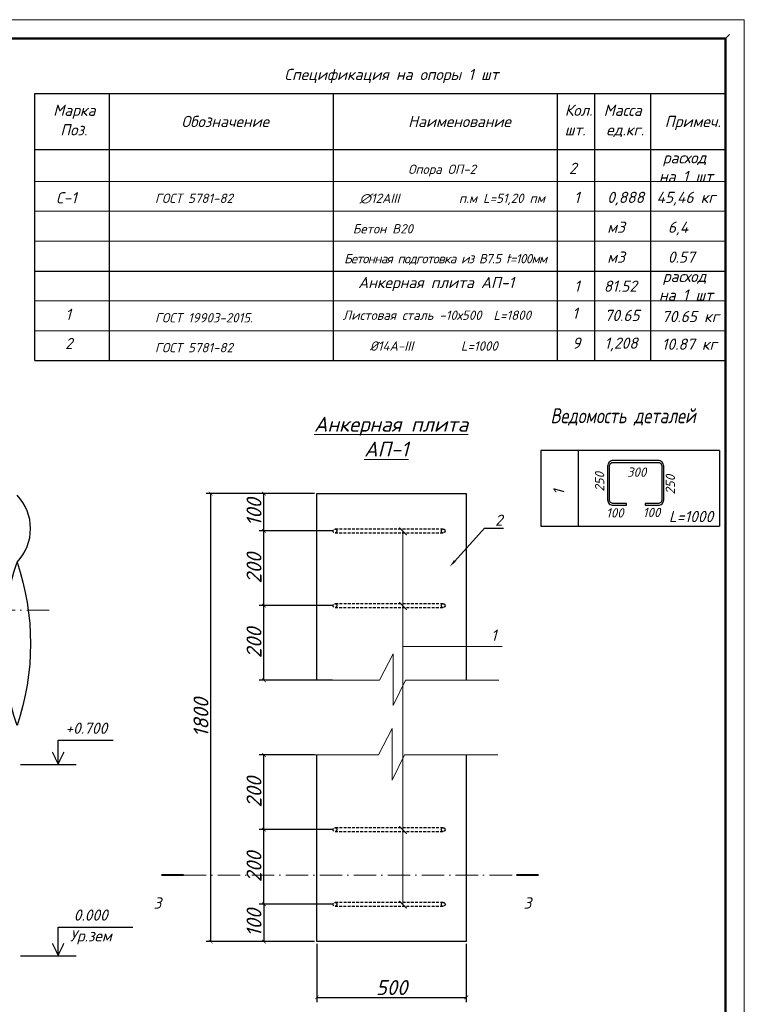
# Model space of a CAD drawing. Header units: millimetres. Extents: x 12962 to 32397, y -4138 to -1429.
# Tile 7 of 41: x 13747 to 13941, y -3897 to -3633. Entities that reach past the tile are written whole.
import ezdxf
from ezdxf import colors
from ezdxf.entities.mleader import LeaderData, LeaderLine
from ezdxf.enums import TextEntityAlignment as Align
from ezdxf.math import Vec2, Vec3

# ---------------------------------------------------------------- set-up
doc = ezdxf.new("R2010")
doc.units = ezdxf.units.MM
doc.linetypes.add('ACAD_ISO10W100', pattern=[18, 12, -3, 0, -3])
doc.linetypes.add('DASHED2', pattern=[0.375, 0.25, -0.125])
for name, color, linetype in [('1', 7, 'Continuous'), ('BUILDING', 2, 'Continuous'), ('DIM', 3, 'Continuous'), ('KOLOD', 250, 'Continuous'), ('RUSSIAN', 3, 'Continuous'), ('SCHTAMP', 3, 'Continuous'), ('Text', 154, 'Continuous'), ('ЛИНИИ(та)', 3, 'Continuous'), ('РУССКИЙ', 2, 'Continuous')]:
    doc.layers.add(name, color=color, linetype=linetype)
for name, color, linetype, lineweight in [('1_В1', 160, 'Continuous', 100), ('_1 asosiy', 7, 'Continuous', 40), ('_Выноски', 40, 'Continuous', 15), ('_Штамп', 5, 'Continuous', 40)]:
    doc.layers.add(name, color=color, linetype=linetype, lineweight=lineweight)
doc.layers.add('CS_UNPLOTTED', color=171, linetype='Continuous', plot=False)
doc.styles.add('ISOCPEUR', font='isocpeui.ttf')
doc.styles.add('НВК_Ш_(3)_И', font='isocpeui.ttf', dxfattribs={"height": 3})
doc.styles.add('НВК_Ш_(4)_И', font='isocpeui.ttf', dxfattribs={"height": 4})
doc.styles.add('Шрифт Р2', font='isocpeui.ttf', dxfattribs={"height": 2})
doc.dimstyles.new('ISOCPEUR ш2', dxfattribs={"dimtxt": 2, "dimasz": 1, "dimexe": 1.25, "dimexo": 0.625, "dimtad": 1, "dimlfac": 0.5, "dimtxsty": 'Шрифт Р2', "dimblk": 'ARCHTICK', "dimcen": 2.5, "dimadec": 0, "dimazin": 0, "dimtfac": 1, "dimtmove": 0, "dimatfit": 3, "dimfxl": 1, "dimarcsym": 0})

# ---------------------------------------------------------------- blocks, each defined once
blk = doc.blocks.new('*U38')
at = {"lineweight": 9}
for p, q in [((-20, 415), (574, 415)), ((574, 415), (574, -5))]:
    blk.add_line(p, q, dxfattribs=at)
at = {"lineweight": 50}
for p, q in [((0, 410), (569, 410)), ((569, 410), (569, 0))]:
    blk.add_line(p, q, dxfattribs=at)
at = {"layer": 'CS_UNPLOTTED'}
blk.add_line((570, 411), (569, 410), dxfattribs=at)
blk = doc.blocks.new('_ArchTick')
at = {"color": 0, "linetype": 'ByBlock', "const_width": 0.15}
blk.add_lwpolyline([(-0.5, -0.5), (0.5, 0.5)], dxfattribs=at)
blk = doc.blocks.new('*D1786')
at = {"layer": 'Defpoints', "color": 0, "lineweight": 25, "transparency": 16777216}
for p in [(13812.69, -3790.03), (13831.73, -3790.03), (13831.73, -3810.03)]:
    blk.add_point(p, dxfattribs=at)
at = {"layer": 'KOLOD', "color": 154, "lineweight": -2, "transparency": 16777216}
for p, q in [((13831.1, -3790.03), (13811.44, -3790.03)), ((13812.69, -3810.03), (13812.69, -3790.03)), ((13831.1, -3810.03), (13811.44, -3810.03))]:
    blk.add_line(p, q, dxfattribs=at)
for p, rotation in [((13812.69, -3790.03), 90), ((13812.69, -3810.03), 270)]:
    blk.add_blockref('_ArchTick', p, dxfattribs=dict(at, rotation=rotation))
at = {"layer": 'KOLOD', "color": 154, "lineweight": 0, "transparency": 16777216, "insert": (13810.06, -3800.03), "char_height": 4, "attachment_point": 5, "rotation": 90, "style": 'НВК_Ш_(4)_И'}
blk.add_mtext('200', dxfattribs=at)
blk = doc.blocks.new('*D1787')
at = {"layer": 'Defpoints', "color": 0, "lineweight": 25, "transparency": 16777216}
for p in [(13812.69, -3770.03), (13831.73, -3770.03), (13831.73, -3790.03)]:
    blk.add_point(p, dxfattribs=at)
at = {"layer": 'KOLOD', "color": 154, "lineweight": -2, "transparency": 16777216}
for p, q in [((13831.1, -3770.03), (13811.44, -3770.03)), ((13812.69, -3790.03), (13812.69, -3770.03)), ((13831.1, -3790.03), (13811.44, -3790.03))]:
    blk.add_line(p, q, dxfattribs=at)
for p, rotation in [((13812.69, -3770.03), 90), ((13812.69, -3790.03), 270)]:
    blk.add_blockref('_ArchTick', p, dxfattribs=dict(at, rotation=rotation))
at = {"layer": 'KOLOD', "color": 154, "lineweight": 0, "transparency": 16777216, "insert": (13810.06, -3780.03), "char_height": 4, "attachment_point": 5, "rotation": 90, "style": 'НВК_Ш_(4)_И'}
blk.add_mtext('200', dxfattribs=at)
blk = doc.blocks.new('*D1699')
at = {"layer": 'Defpoints', "color": 0, "lineweight": 25, "transparency": 16777216}
for p in [(13826.9, -3880.03), (13866.9, -3880.03), (13866.9, -3894.96)]:
    blk.add_point(p, dxfattribs=at)
at = {"layer": 'KOLOD', "color": 154, "lineweight": -2, "transparency": 16777216}
for p, q in [((13826.9, -3880.66), (13826.9, -3896.21)), ((13866.9, -3880.66), (13866.9, -3896.21)), ((13826.9, -3894.96), (13866.9, -3894.96))]:
    blk.add_line(p, q, dxfattribs=at)
at = {"layer": 'KOLOD', "color": 154, "lineweight": -2, "transparency": 16777216, "rotation": 180}
blk.add_blockref('_ArchTick', (13826.9, -3894.96), dxfattribs=at)
at = {"layer": 'KOLOD', "color": 154, "lineweight": -2, "transparency": 16777216}
blk.add_blockref('_ArchTick', (13866.9, -3894.96), dxfattribs=at)
at = {"layer": 'KOLOD', "color": 154, "lineweight": 0, "transparency": 16777216, "insert": (13846.9, -3892.34), "char_height": 4, "attachment_point": 5, "style": 'НВК_Ш_(4)_И'}
blk.add_mtext('500', dxfattribs=at)
blk = doc.blocks.new('*D1700')
at = {"layer": 'Defpoints', "color": 0, "lineweight": 25, "transparency": 16777216}
for p in [(13812.69, -3760.03), (13826.9, -3760.03), (13831.73, -3770.03)]:
    blk.add_point(p, dxfattribs=at)
at = {"layer": 'KOLOD', "color": 154, "lineweight": -2, "transparency": 16777216}
for p, q in [((13826.27, -3760.03), (13811.44, -3760.03)), ((13812.69, -3770.03), (13812.69, -3760.03)), ((13831.1, -3770.03), (13811.44, -3770.03))]:
    blk.add_line(p, q, dxfattribs=at)
for p, rotation in [((13812.69, -3760.03), 90), ((13812.69, -3770.03), 270)]:
    blk.add_blockref('_ArchTick', p, dxfattribs=dict(at, rotation=rotation))
at = {"layer": 'KOLOD', "color": 154, "lineweight": 0, "transparency": 16777216, "insert": (13810.06, -3765.03), "char_height": 4, "attachment_point": 5, "rotation": 90, "style": 'НВК_Ш_(4)_И'}
blk.add_mtext('100', dxfattribs=at)
blk = doc.blocks.new('*D1728')
at = {"layer": 'Defpoints', "color": 0, "lineweight": 25, "transparency": 16777216}
for p in [(13812.69, -3830.03), (13826.9, -3830.03), (13826.9, -3850.03)]:
    blk.add_point(p, dxfattribs=at)
at = {"layer": 'KOLOD', "color": 154, "lineweight": -2, "transparency": 16777216}
for p, q in [((13826.27, -3830.03), (13811.44, -3830.03)), ((13812.69, -3850.03), (13812.69, -3830.03)), ((13826.27, -3850.03), (13811.44, -3850.03))]:
    blk.add_line(p, q, dxfattribs=at)
for p, rotation in [((13812.69, -3830.03), 90), ((13812.69, -3850.03), 270)]:
    blk.add_blockref('_ArchTick', p, dxfattribs=dict(at, rotation=rotation))
at = {"layer": 'KOLOD', "color": 154, "lineweight": 0, "transparency": 16777216, "insert": (13810.06, -3840.03), "char_height": 4, "attachment_point": 5, "rotation": 90, "style": 'НВК_Ш_(4)_И'}
blk.add_mtext('200', dxfattribs=at)
blk = doc.blocks.new('*D1729')
at = {"layer": 'Defpoints', "color": 0, "lineweight": 25, "transparency": 16777216}
for p in [(13812.69, -3850.03), (13831.73, -3850.03), (13831.73, -3870.03)]:
    blk.add_point(p, dxfattribs=at)
at = {"layer": 'KOLOD', "color": 154, "lineweight": -2, "transparency": 16777216}
for p, q in [((13831.1, -3850.03), (13811.44, -3850.03)), ((13812.69, -3870.03), (13812.69, -3850.03)), ((13831.1, -3870.03), (13811.44, -3870.03))]:
    blk.add_line(p, q, dxfattribs=at)
for p, rotation in [((13812.69, -3850.03), 90), ((13812.69, -3870.03), 270)]:
    blk.add_blockref('_ArchTick', p, dxfattribs=dict(at, rotation=rotation))
at = {"layer": 'KOLOD', "color": 154, "lineweight": 0, "transparency": 16777216, "insert": (13810.06, -3860.03), "char_height": 4, "attachment_point": 5, "rotation": 90, "style": 'НВК_Ш_(4)_И'}
blk.add_mtext('200', dxfattribs=at)
blk = doc.blocks.new('*D1716')
at = {"layer": 'Defpoints', "color": 0, "lineweight": 25, "transparency": 16777216}
for p in [(13831.73, -3870.03), (13812.69, -3880.03), (13826.9, -3880.03)]:
    blk.add_point(p, dxfattribs=at)
at = {"layer": 'KOLOD', "color": 154, "lineweight": -2, "transparency": 16777216}
for p, q in [((13831.1, -3870.03), (13811.44, -3870.03)), ((13812.69, -3870.03), (13812.69, -3880.03)), ((13826.27, -3880.03), (13811.44, -3880.03))]:
    blk.add_line(p, q, dxfattribs=at)
for p, rotation in [((13812.69, -3870.03), 90), ((13812.69, -3880.03), 270)]:
    blk.add_blockref('_ArchTick', p, dxfattribs=dict(at, rotation=rotation))
at = {"layer": 'KOLOD', "color": 154, "lineweight": 0, "transparency": 16777216, "insert": (13810.06, -3875.03), "char_height": 4, "attachment_point": 5, "rotation": 90, "style": 'НВК_Ш_(4)_И'}
blk.add_mtext('100', dxfattribs=at)

msp = doc.modelspace()

# ---------------------------------------------------------------- linework, layer by layer
at = {"linetype": 'DASHED2', "lineweight": 25, "ltscale": 3}
for points in [[(13860.698, -3769.532), (13831.757, -3769.532)], [(13831.757, -3770.532), (13860.698, -3770.532)], [(13860.698, -3789.532), (13831.757, -3789.532)], [(13831.757, -3790.532), (13860.698, -3790.532)], [(13860.698, -3849.532), (13831.757, -3849.532)], [(13831.757, -3850.532), (13860.698, -3850.532)], [(13860.698, -3869.532), (13831.757, -3869.532)], [(13831.757, -3870.532), (13860.698, -3870.532)]]:
    msp.add_lwpolyline(points, dxfattribs=at)
for centre in [(13831.728, -3770.032), (13860.728, -3770.032), (13831.728, -3790.032), (13860.728, -3790.032), (13831.728, -3850.032), (13860.728, -3850.032), (13831.728, -3870.032), (13860.728, -3870.032)]:
    msp.add_circle(centre, 0.501, dxfattribs=at)
at = {"layer": '1', "color": 250, "lineweight": 0}
for points in [[(13819.829, -3810.032), (13843.626, -3810.032), (13847.305, -3802.929), (13847.305, -3816.759), (13850.592, -3810.032), (13875.578, -3810.032)], [(13819.61, -3830.032), (13843.407, -3830.032), (13847.085, -3822.929), (13847.085, -3836.759), (13850.373, -3830.032), (13875.359, -3830.032)]]:
    msp.add_lwpolyline(points, dxfattribs=at)
at = {"layer": '_Выноски', "color": 7, "lineweight": 0}
msp.add_line((13849.946, -3870.107), (13849.946, -3770.13), dxfattribs=at)
at = {"layer": '_Выноски', "color": 7, "lineweight": 30}
msp.add_lwpolyline([(13918.254, -3751.175), (13906.254, -3751.175, 0.4142136), (13904.754, -3752.675), (13904.754, -3761.675, 0.4142136), (13906.254, -3763.175), (13909.754, -3763.175), (13909.754, -3762.675), (13906.254, -3762.675, -0.4142136), (13905.254, -3761.675), (13905.254, -3752.675, -0.4142136), (13906.254, -3751.675), (13918.254, -3751.675, -0.4142136), (13919.254, -3752.675), (13919.254, -3761.675, -0.4142136), (13918.254, -3762.675), (13914.754, -3762.675), (13914.754, -3763.175), (13918.254, -3763.175, 0.4142136), (13919.754, -3761.675), (13919.754, -3752.675, 0.4142136)], format="xyb", close=True, dxfattribs=at)
for points in [[(13826.895, -3810.032), (13826.895, -3760.032), (13866.895, -3760.032), (13866.895, -3810.032)], [(13866.895, -3830.032), (13866.895, -3880.032), (13826.895, -3880.032), (13826.895, -3830.032)]]:
    msp.add_lwpolyline(points, dxfattribs=at)
at = {"layer": '_Выноски', "color": 7, "lineweight": 0}
msp.add_lwpolyline([(13876.493, -3800.998), (13849.946, -3800.954)], dxfattribs=at)
at = {"layer": '_Выноски', "color": 7}
for points in [[(13791.249, -3862.194, 0.6, 0.6, 0), (13785.249, -3862.194, 0.6, 0.6, 0), (13787.249, -3862.194, 0, 0.8, 0), (13787.249, -3866.194, 0, 0, 0), (13787.249, -3872.194, 0, 0, 0)], [(13880.296, -3862.194, 0.6, 0.6, 0), (13886.296, -3862.194, 0.6, 0.6, 0), (13884.296, -3862.194, 0, 0.8, 0), (13884.296, -3866.194, 0, 0, 0), (13884.296, -3872.194, 0, 0, 0)]]:
    msp.add_lwpolyline(points, format="xyseb", dxfattribs=at)
at = {"layer": '_Штамп', "color": 250, "lineweight": 30}
msp.add_line((13751.344, -3724.415), (13936.344, -3724.415), dxfattribs=at)
for points in [[(13751.344, -3724.415), (13751.344, -3652.862), (13936.344, -3652.862)], [(13771.344, -3724.415), (13771.344, -3652.862)], [(13831.344, -3724.415), (13831.344, -3652.862)], [(13891.344, -3724.415), (13891.344, -3652.862)], [(13901.344, -3724.415), (13901.344, -3652.862)], [(13916.344, -3724.415), (13916.344, -3652.862)], [(13751.344, -3667.862), (13936.344, -3667.862)], [(13751.344, -3700.415), (13936.344, -3700.415)], [(13751.344, -3724.415), (13936.344, -3724.415)]]:
    msp.add_lwpolyline(points, dxfattribs=at)
at = {"layer": '_Штамп', "color": 250, "lineweight": 0}
for points in [[(13751.344, -3676.415), (13936.344, -3676.415)], [(13751.344, -3684.415), (13936.344, -3684.415)], [(13751.344, -3692.415), (13936.344, -3692.415)], [(13751.344, -3708.415), (13936.344, -3708.415)], [(13751.344, -3716.415), (13936.344, -3716.415)]]:
    msp.add_lwpolyline(points, dxfattribs=at)
at = {"layer": 'BUILDING', "color": 7}
for p, q in [((13762.431, -3832.695), (13747.551, -3832.695)), ((13762.431, -3883.924), (13747.551, -3883.924))]:
    msp.add_line(p, q, dxfattribs=at)
at = {"layer": 'DIM', "color": 6, "linetype": 'ACAD_ISO10W100', "lineweight": 9, "ltscale": 0.5}
msp.add_lwpolyline([(13612.705, -3791.281), (13756.508, -3791.281)], dxfattribs=at)
at = {"layer": 'DIM', "color": 252, "linetype": 'ACAD_ISO10W100', "lineweight": 0, "ltscale": 0.5}
msp.add_lwpolyline([(13791.249, -3862.194), (13880.296, -3862.194)], dxfattribs=at)
at = {"layer": 'RUSSIAN', "color": 7, "linetype": 'Continuous'}
for points in [[(13757.601, -3832.467), (13757.601, -3826.122), (13772.294, -3826.122)], [(13757.601, -3883.696), (13757.601, -3876.163), (13777.607, -3876.163)]]:
    msp.add_lwpolyline(points, dxfattribs=at)
at = {"layer": 'RUSSIAN', "color": 7, "linetype": 'Continuous', "lineweight": 30}
for points in [[(13756.056, -3829.247, 0.322, 0.322, 0), (13757.601, -3832.467, 0.322, 0.322, 0), (13759.145, -3829.247, 0, 0, 0)], [(13756.056, -3880.475, 0.322, 0.322, 0), (13757.601, -3883.696, 0.322, 0.322, 0), (13759.145, -3880.475, 0, 0, 0)]]:
    msp.add_lwpolyline(points, format="xyseb", dxfattribs=at)
at = {"layer": 'SCHTAMP', "color": 7, "lineweight": 30}
for p, q in [((13886.869, -3748.511), (13886.869, -3768.763)), ((13896.869, -3748.511), (13896.869, -3768.763)), ((13934.695, -3748.511), (13934.695, -3768.763)), ((13886.869, -3768.763), (13934.695, -3768.763))]:
    msp.add_line(p, q, dxfattribs=at)
msp.add_lwpolyline([(13934.695, -3748.511), (13886.869, -3748.511)], dxfattribs=at)
at = {"layer": 'ЛИНИИ(та)', "color": 0, "lineweight": 30, "ltscale": 0.05}
msp.add_lwpolyline([(13746.606, -3778.427, -0.1647229), (13746.606, -3822.133, -0.1647229), (13746.606, -3778.427, 0.4), (13746.606, -3760.429)], format="xyb", dxfattribs=at)

# ---------------------------------------------------------------- block references
at = {"layer": '_1 asosiy', "color": 0, "ltscale": 30}
msp.add_blockref('*U38', (13367.344, -4048.103), dxfattribs=at)
at = {"layer": '_Выноски', "color": 7, "lineweight": 9, "ltscale": 0.5, "xscale": 2, "yscale": 2, "zscale": 2, "rotation": 90.00000000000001}
for p in [(13849.946, -3770.119), (13849.946, -3790.119), (13849.946, -3850.119), (13849.946, -3870.119)]:
    msp.add_blockref('_ArchTick', p, dxfattribs=at)

# ---------------------------------------------------------------- texts
at = {"color": 154, "style": 'ISOCPEUR'}
for p in [(13903.853, -3756.878), (13922.792, -3757.631)]:
    msp.add_text('250', height=2.5, rotation=90, dxfattribs=at).set_placement(p, align=Align.CENTER)
for s, p in [('300', (13912.507, -3755.54)), ('100', (13906.686, -3766.449)), ('100', (13916.518, -3766.34))]:
    msp.add_text(s, height=2.5, dxfattribs=at).set_placement(p, align=Align.CENTER)
at = {"layer": '1_В1', "color": 176, "lineweight": 25, "char_height": 2.5, "attachment_point": 2, "style": 'НВК_Ш_(3)_И'}
for s, insert, width in [('{\\C154;Бетон B20}', (13844.558, -3687.859), 45.5746), ('{\\T0.9;\\C154;Бетонная подготовка из В7.5 t=100мм}', (13861.251, -3695.859), 72.55258)]:
    msp.add_mtext(s, dxfattribs=dict(at, insert=insert, width=width))
at = {"layer": 'KOLOD', "color": 154, "lineweight": 18, "style": 'НВК_Ш_(3)_И', "width": 0.8}
msp.add_text('Ведомость деталей ', height=4, dxfattribs=at).set_placement((13889.444, -3741.191))
at = {"layer": 'KOLOD', "color": 154, "lineweight": 18, "style": 'НВК_Ш_(3)_И'}
for s, p in [('+0.700', (13759.553, -3824.385)), ('0.000', (13761.786, -3874.426)), ('Ур.зем', (13760.755, -3879.998))]:
    msp.add_text(s, height=3, dxfattribs=at).set_placement(p)
at = {"layer": 'KOLOD', "color": 154, "lineweight": 0, "insert": (13845.487, -3739.448), "char_height": 4, "width": 98.02222, "attachment_point": 2, "style": 'НВК_Ш_(3)_И'}
msp.add_mtext('{\\L Анкерная плита ^JАП-1}', dxfattribs=at)
at = {"layer": 'Text', "color": 154, "style": 'ISOCPEUR'}
msp.add_text('1', height=3, rotation=90, dxfattribs=at).set_placement((13893.17, -3760.444))
msp.add_text('L=1000', height=3, dxfattribs=at).set_placement((13921.148, -3767.68))
at = {"layer": 'РУССКИЙ', "color": 154, "style": 'НВК_Ш_(3)_И'}
for s, height, p in [('Cпецификация на опоры 1 шт', 3, (13818.081, -3649.264)), ('Марка', 3, (13756.27, -3658.865)), ('Кол.', 3, (13893.266, -3658.865)), ('Масса', 3, (13903.692, -3658.865)), ('Обозначение', 3, (13790.607, -3661.862)), ('Наименование', 3, (13851.315, -3661.862)), ('Примеч.', 3, (13920.037, -3661.862)), ('Поз.', 3, (13758.175, -3664.09)), ('шт.', 3, (13893.249, -3664.09)), ('ед.кг.', 3, (13904.372, -3664.09)), (' Опора ОП-2', 2.5, (13849.73, -3674.415)), ('2', 3, (13894.405, -3674.415)), ('С-1', 3, (13757.035, -3682.295)), ('ГОСТ 5781-82', 2.5, (13783.528, -3682.192)), ('∅12АIII          п.м L=51,20 пм', 2.5, (13838.328, -3682.192)), ('1', 3, (13895.771, -3682.192)), ('0,888', 3, (13904.632, -3682.192)), ('45,46 кг', 3, (13917.852, -3682.192)), ('м3', 3, (13904.632, -3690.192)), ('6,4', 3, (13920.877, -3690.192)), ('м3', 3, (13904.632, -3698.192)), ('0.57', 3, (13920.877, -3698.192)), (' Анкерная плита АП-1  ', 3, (13836.029, -3704.998)), ('1', 3, (13895.777, -3705.98)), ('81.52', 3, (13903.707, -3705.98)), ('1', 3, (13759.552, -3713.525)), ('1', 3, (13895.272, -3713.236)), ('ГОСТ 19903-2015.', 2.5, (13783.528, -3714.192)), ('70.65', 3, (13903.899, -3713.814)), ('70.65 кг', 3, (13919.258, -3714.102)), ('2', 3, (13759.426, -3721.345)), ('9', 3, (13895.272, -3721.236)), ('1,208', 3, (13903.899, -3721.236)), ('10.87 кг', 3, (13919.258, -3721.525)), ('ГОСТ 5781-82', 2.5, (13783.528, -3722.192)), ('%%C14A-III        L=1000', 2.5, (13841.038, -3721.759))]:
    msp.add_text(s, height=height, dxfattribs=at).set_placement(p)
at = {"layer": 'РУССКИЙ', "color": 154, "lineweight": 0, "style": 'НВК_Ш_(3)_И'}
msp.add_text('1', height=3, dxfattribs=at).set_placement((13873.527, -3799.452))
at = {"layer": 'РУССКИЙ', "color": 154, "lineweight": 0, "style": 'НВК_Ш_(4)_И'}
for p in [(13785.249, -3868.194), (13884.329, -3868.194)]:
    msp.add_text('3', height=3, dxfattribs=at).set_placement(p, align=Align.TOP_RIGHT)
at = {"layer": 'РУССКИЙ', "color": 154, "lineweight": 25, "char_height": 3, "width": 17.1937, "attachment_point": 1, "style": 'НВК_Ш_(3)_И'}
for insert in [(13917.547, -3668.578), (13917.547, -3700.355)]:
    msp.add_mtext('\\pi1.95594;расход \\P\\pi0.9548;на 1 шт', dxfattribs=dict(at, insert=insert))
at = {"layer": 'РУССКИЙ', "color": 154, "insert": (13833.797, -3711.01), "char_height": 2.5, "width": 64.82935, "attachment_point": 1, "style": 'НВК_Ш_(3)_И'}
msp.add_mtext('Листовая сталь -10х500  L=1800', dxfattribs=at)

# ---------------------------------------------------------------- dimensions: what is measured, and where the dimension line sits
at = {"layer": 'KOLOD', "color": 154, "lineweight": 0}
msp.add_linear_dim(base=(13798.476, -3760.032), p1=(13812.685, -3880.032), p2=(13812.685, -3760.032), angle=90, text='1800', dimstyle='ISOCPEUR ш2', override={"dimtxt": 4, "dimtxsty": 'НВК_Ш_(4)_И', "dimclrd": 154, "dimclre": 154, "dimclrt": 154, "dimtmove": 1}, dxfattribs=at).render()
for base, p1, p2, angle, picture, middle in [((13812.685, -3760.032), (13831.728, -3770.032), (13826.895, -3760.032), 90, '*D1700', (13812.685, -3765.032)), ((13812.685, -3880.032), (13831.728, -3870.032), (13826.895, -3880.032), 270, '*D1716', (13812.685, -3875.032))]:
    dim = msp.add_linear_dim(base=base, p1=p1, p2=p2, angle=angle, text='100', dimstyle='ISOCPEUR ш2', override={"dimtxt": 4, "dimtxsty": 'НВК_Ш_(4)_И', "dimclrd": 154, "dimclre": 154, "dimclrt": 154, "dimtmove": 1}, dxfattribs=at)
    dim.commit()
    dim.dimension.update_dxf_attribs({"geometry": picture, "text_midpoint": middle, "dimtype": 160})
for base, p1, p2, picture, middle in [((13812.685, -3770.032), (13831.728, -3790.032), (13831.728, -3770.032), '*D1787', (13810.06, -3780.032)), ((13812.685, -3790.032), (13831.728, -3810.032), (13831.728, -3790.032), '*D1786', (13810.06, -3800.032)), ((13812.685, -3830.032), (13826.895, -3850.032), (13826.895, -3830.032), '*D1728', (13810.06, -3840.032)), ((13812.685, -3850.032), (13831.728, -3870.032), (13831.728, -3850.032), '*D1729', (13810.06, -3860.032))]:
    dim = msp.add_linear_dim(base=base, p1=p1, p2=p2, angle=270, text='200', dimstyle='ISOCPEUR ш2', override={"dimtxt": 4, "dimtxsty": 'НВК_Ш_(4)_И', "dimclrd": 154, "dimclre": 154, "dimclrt": 154, "dimtmove": 1}, dxfattribs=at)
    dim.commit()
    dim.dimension.update_dxf_attribs({"geometry": picture, "text_midpoint": middle})
dim = msp.add_linear_dim(base=(13866.895, -3894.964), p1=(13826.895, -3880.032), p2=(13866.895, -3880.032), text='500', dimstyle='ISOCPEUR ш2', override={"dimtxt": 4, "dimtxsty": 'НВК_Ш_(4)_И', "dimclrd": 154, "dimclre": 154, "dimclrt": 154, "dimtmove": 1}, dxfattribs=at)
dim.commit()
dim.dimension.update_dxf_attribs({"geometry": '*D1699', "text_midpoint": (13846.895, -3894.964), "dimtype": 160})

# ---------------------------------------------------------------- leaders
at = {"layer": '1_В1', "color": 154, "lineweight": 0}
ml = msp.add_multileader_mtext('Standard', dxfattribs=at)
ml.set_content('{\\C154;2}', color=176, style='НВК_Ш_(3)_И')
ml.set_leader_properties(color=154)
ml.build(insert=Vec2(0, 0))
ml.multileader.update_dxf_attribs({"text_left_attachment_type": 6, "text_right_attachment_type": 6, "dogleg_length": 0.749, "arrow_head_size": 2})
ctx = ml.context
ctx.base_point, ctx.char_height, ctx.arrow_head_size, ctx.plane_origin = Vec3(13872.526, -3769.269), 3, 2, Vec3(14031.468, -3747.965)
ctx.left_attachment, ctx.right_attachment, ctx.text_align_type = 6, 6, 1
notes = []
notes.append((ctx, [(1, (1, 1, 0), (13871.778, -3769.269), (1, 0), 0.749, [(1, [(13862.487, -3779.576)], 0, [])])]))
ctx.mtext.insert, ctx.mtext.width, ctx.mtext.alignment, ctx.mtext.flow_direction = Vec3(13875.591, -3765.669), 10.98586, 2, 5
for ctx, leaders in notes:
    for number, flags, end, landing, length, lines in leaders:
        leader = LeaderData()
        leader.index, (leader.has_last_leader_line, leader.has_dogleg_vector, leader.attachment_direction) = number, flags
        leader.last_leader_point, leader.dogleg_vector, leader.dogleg_length = Vec3(end), Vec3(landing), length
        for number, points, colour, breaks in lines:
            line = LeaderLine()
            line.index, line.vertices, line.color, line.breaks = number, Vec3.list(points), colors.encode_raw_color(colour), breaks
            leader.lines.append(line)
        ctx.leaders.append(leader)

doc.saveas('drawing.dxf')
